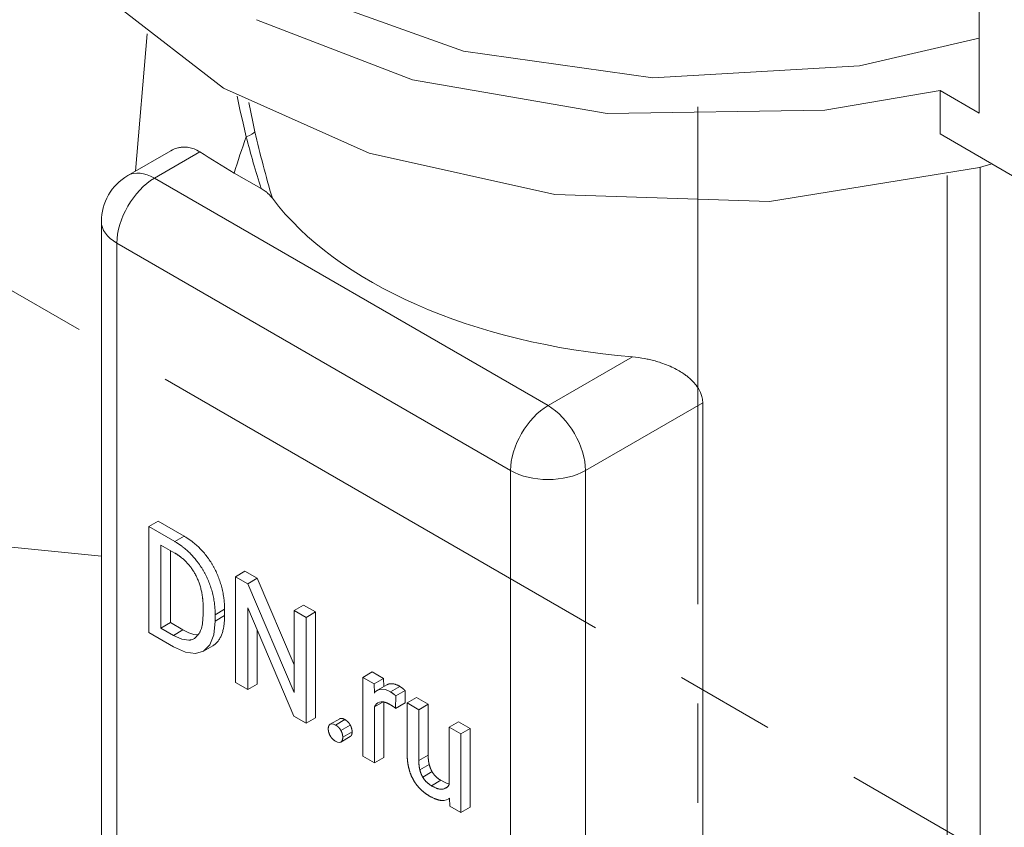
# Model space of a CAD drawing. Header units: millimetres. Extents: x 0 to 420, y 0 to 297.
# Tile 13 of 19: x 333 to 348, y 149 to 161. Entities that reach past the tile are written whole.
import ezdxf

# ---------------------------------------------------------------- set-up
doc = ezdxf.new("R2010")
doc.units = ezdxf.units.MM
doc.linetypes.add('K5LT_AXLED', pattern=[12, 7.5, -1.5, 1.5, -1.5])
doc.linetypes.add('K5LT_THIN', pattern=[0])
doc.layers.add('Системный слой (1)', color=251, linetype='Continuous', true_color=0x6c6c6c)

# ---------------------------------------------------------------- blocks, each defined once
blk = doc.blocks.new('U74')
at = {"layer": 'Системный слой (1)', "color": 7, "linetype": 'K5LT_THIN', "lineweight": 18, "true_color": 0xffffff}
for p, q in [((337.418, 161.387), (339.715, 160.566)), ((345.689, 160.342), (347.494, 160.762)), ((339.715, 160.566), (342.571, 160.163)), ((342.571, 160.163), (345.689, 160.342))]:
    blk.add_line(p, q, dxfattribs=at)
blk = doc.blocks.new('U96')
at = {"layer": 'Системный слой (1)', "color": 7, "linetype": 'K5LT_THIN', "lineweight": 18, "true_color": 0xffffff}
for p, q in [((336.589, 161.039), (338.946, 160.133)), ((338.946, 160.133), (341.882, 159.625)), ((345.165, 159.677), (346.904, 159.97)), ((341.882, 159.625), (345.165, 159.677))]:
    blk.add_line(p, q, dxfattribs=at)
blk = doc.blocks.new('U124')
at = {"layer": 'Системный слой (1)', "color": 7, "linetype": 'K5LT_THIN', "lineweight": 18, "true_color": 0xffffff}
for p, q in [((339.466, 149.463), (339.446, 149.449)), ((339.483, 149.482), (339.466, 149.463)), ((339.497, 149.505), (339.483, 149.482)), ((339.421, 149.438), (339.406, 149.434)), ((339.434, 149.442), (339.421, 149.438)), ((339.446, 149.449), (339.434, 149.442))]:
    blk.add_line(p, q, dxfattribs=at)
blk = doc.blocks.new('U125')
at = {"layer": 'Системный слой (1)', "color": 7, "linetype": 'K5LT_THIN', "lineweight": 18, "true_color": 0xffffff}
for p, q in [((335.947, 151.763), (335.967, 151.97)), ((335.887, 151.611), (335.947, 151.763)), ((335.34, 151.582), (335.517, 151.502)), ((335.792, 151.516), (335.887, 151.611)), ((335.517, 151.502), (335.668, 151.481)), ((335.668, 151.481), (335.792, 151.516))]:
    blk.add_line(p, q, dxfattribs=at)
blk = doc.blocks.new('U126')
at = {"layer": 'Системный слой (1)', "color": 7, "linetype": 'K5LT_THIN', "lineweight": 18, "true_color": 0xffffff}
for p, q in [((339.417, 149.544), (339.37, 149.569)), ((339.459, 149.527), (339.417, 149.544)), ((339.497, 149.517), (339.459, 149.527))]:
    blk.add_line(p, q, dxfattribs=at)
blk = doc.blocks.new('U129')
at = {"layer": 'Системный слой (1)', "color": 7, "linetype": 'K5LT_THIN', "lineweight": 18, "true_color": 0xffffff}
for p, q in [((338.382, 150.901), (338.369, 150.884)), ((338.398, 150.914), (338.382, 150.901)), ((338.414, 150.925), (338.398, 150.914)), ((338.469, 150.943), (338.414, 150.925)), ((338.535, 150.936), (338.469, 150.943)), ((338.613, 150.901), (338.535, 150.936))]:
    blk.add_line(p, q, dxfattribs=at)
blk = doc.blocks.new('U130')
at = {"layer": 'Системный слой (1)', "color": 7, "linetype": 'K5LT_THIN', "lineweight": 18, "true_color": 0xffffff}
for p, q in [((335.774, 151.926), (335.785, 152.075)), ((335.747, 151.826), (335.758, 151.857)), ((335.758, 151.857), (335.774, 151.926)), ((335.34, 151.754), (335.465, 151.697)), ((335.465, 151.697), (335.569, 151.682)), ((335.606, 151.687), (335.627, 151.694)), ((335.627, 151.694), (335.653, 151.706)), ((335.653, 151.706), (335.726, 151.782)), ((335.726, 151.782), (335.737, 151.801)), ((335.737, 151.801), (335.738, 151.805)), ((335.738, 151.805), (335.741, 151.812)), ((335.741, 151.812), (335.747, 151.826)), ((335.569, 151.682), (335.588, 151.683)), ((335.588, 151.683), (335.59, 151.684)), ((335.59, 151.684), (335.596, 151.685)), ((335.596, 151.685), (335.606, 151.687))]:
    blk.add_line(p, q, dxfattribs=at)
blk = doc.blocks.new('U131')
at = {"layer": 'Системный слой (1)', "color": 7, "linetype": 'K5LT_THIN', "lineweight": 18, "true_color": 0xffffff}
for p, q in [((335.481, 151.836), (335.568, 151.792)), ((335.568, 151.792), (335.646, 151.768)), ((335.646, 151.768), (335.714, 151.763))]:
    blk.add_line(p, q, dxfattribs=at)
blk = doc.blocks.new('U132')
at = {"layer": 'Системный слой (1)', "color": 7, "linetype": 'K5LT_THIN', "lineweight": 18, "true_color": 0xffffff}
for p, q in [((337.782, 150.158), (337.814, 150.144)), ((337.814, 150.144), (337.84, 150.139)), ((337.84, 150.139), (337.861, 150.145)), ((337.861, 150.145), (337.862, 150.146)), ((337.862, 150.146), (337.863, 150.146)), ((337.863, 150.146), (337.864, 150.147))]:
    blk.add_line(p, q, dxfattribs=at)
blk = doc.blocks.new('U134')
at = {"layer": 'Системный слой (1)', "color": 7, "linetype": 'K5LT_THIN', "lineweight": 18, "true_color": 0xffffff}
for p, q in [((339.388, 149.264), (339.424, 149.265)), ((339.424, 149.265), (339.455, 149.272)), ((339.455, 149.272), (339.484, 149.284)), ((339.484, 149.284), (339.49, 149.288)), ((339.49, 149.288), (339.496, 149.292)), ((339.496, 149.292), (339.502, 149.297))]:
    blk.add_line(p, q, dxfattribs=at)
blk = doc.blocks.new('U139')
at = {"layer": 'Системный слой (1)', "color": 7, "linetype": 'K5LT_THIN', "lineweight": 18, "true_color": 0xffffff}
for p, q in [((338.37, 150.676), (338.384, 150.701)), ((338.384, 150.701), (338.402, 150.722)), ((338.402, 150.722), (338.423, 150.737)), ((338.423, 150.737), (338.445, 150.747)), ((338.445, 150.747), (338.47, 150.751)), ((338.47, 150.751), (338.497, 150.751))]:
    blk.add_line(p, q, dxfattribs=at)
blk = doc.blocks.new('U143')
at = {"layer": 'Системный слой (1)', "color": 7, "linetype": 'K5LT_THIN', "lineweight": 18, "true_color": 0xffffff}
for p, q in [((337.702, 150.414), (337.701, 150.413)), ((337.703, 150.415), (337.702, 150.414)), ((337.704, 150.415), (337.703, 150.415)), ((337.725, 150.421), (337.704, 150.415)), ((337.751, 150.416), (337.725, 150.421)), ((337.782, 150.402), (337.751, 150.416))]:
    blk.add_line(p, q, dxfattribs=at)
blk = doc.blocks.new('U178')
at = {"layer": 'Системный слой (1)', "color": 7, "linetype": 'K5LT_THIN', "lineweight": 18, "true_color": 0xffffff}
for p, q in [((333.252, 164.038), (333.57, 162.593)), ((333.57, 162.593), (334.518, 161.226)), ((334.518, 161.226), (336.092, 160.007)), ((336.092, 160.007), (338.292, 159.025)), ((338.292, 159.025), (341.092, 158.401)), ((347.502, 158.812), (347.688, 158.864)), ((344.329, 158.298), (347.502, 158.812)), ((341.092, 158.401), (344.329, 158.298))]:
    blk.add_line(p, q, dxfattribs=at)
blk = doc.blocks.new('U193')
at = {"layer": 'Системный слой (1)', "color": 7, "linetype": 'K5LT_THIN', "lineweight": 18, "true_color": 0xffffff}
for p, q in [((336.299, 159.888), (336.341, 159.684)), ((336.341, 159.684), (336.387, 159.479)), ((336.387, 159.479), (336.436, 159.273))]:
    blk.add_line(p, q, dxfattribs=at)
blk = doc.blocks.new('U203')
at = {"layer": 'Системный слой (1)', "color": 7, "linetype": 'K5LT_THIN', "lineweight": 18, "true_color": 0xffffff}
for p, q in [((336.473, 159.793), (336.503, 159.645)), ((336.503, 159.645), (336.534, 159.497)), ((336.534, 159.497), (336.567, 159.349))]:
    blk.add_line(p, q, dxfattribs=at)

msp = doc.modelspace()

# ---------------------------------------------------------------- linework, layer by layer
at = {"layer": 'Системный слой (1)', "color": 30, "linetype": 'K5LT_AXLED', "lineweight": 18, "true_color": 0xff8000}
for p, q in [((343.2516, 171.7267), (343.2516, 128.0717)), ((324.8189, 161.6162), (367.6111, 136.9101))]:
    msp.add_line(p, q, dxfattribs=at)
at = {"layer": 'Системный слой (1)', "color": 7, "linetype": 'K5LT_THIN', "lineweight": 18, "true_color": 0xffffff}
for p, q in [((347.4942, 161.9151), (347.4942, 159.6289)), ((334.9389, 160.8287), (334.7633, 158.7546)), ((346.9039, 159.3165), (346.9039, 159.9697)), ((347.4942, 159.6289), (346.9039, 159.9697)), ((346.9039, 159.3165), (348.0599, 158.6491)), ((335.2988, 159.0638), (334.6492, 158.6887)), ((335.7353, 159.0452), (335.0492, 158.6491)), ((336.2549, 158.7272), (336.6595, 158.4936)), ((347.0141, 148.2778), (347.0141, 158.6887)), ((347.5119, 148.2464), (347.5119, 158.8146)), ((340.9889, 155.2198), (335.0492, 158.6491)), ((334.2492, 157.9959), (334.2492, 141.3394)), ((340.4232, 154.24), (334.4835, 157.6693)), ((334.4835, 157.6693), (334.4835, 141.0128)), ((342.2617, 155.9547), (340.9889, 155.2198)), ((343.323, 155.2611), (341.5545, 154.24)), ((343.323, 145.2749), (343.323, 155.2611)), ((340.4232, 137.5835), (340.4232, 154.24)), ((341.5545, 137.5835), (341.5545, 154.24)), ((325.9549, 153.77), (334.2492, 152.9484)), ((335.1069, 153.477), (334.9655, 153.3953)), ((335.4983, 153.251), (335.1069, 153.477)), ((335.3569, 153.1693), (334.9655, 153.3953)), ((334.9655, 153.3953), (334.9655, 151.798)), ((335.4983, 153.251), (335.3569, 153.1693)), ((335.3569, 152.996), (335.1488, 153.1161)), ((335.1488, 153.1161), (335.1488, 151.8644)), ((335.2903, 153.0345), (335.2903, 151.946)), ((336.4165, 152.7209), (336.2751, 152.6392)), ((336.4585, 152.5333), (336.2751, 152.6392)), ((336.2751, 152.6392), (336.2751, 151.0419)), ((336.5999, 152.615), (336.4165, 152.7209)), ((336.5999, 152.615), (336.4585, 152.5333)), ((337.1577, 151.3075), (336.5999, 152.615)), ((337.1577, 150.8944), (336.4585, 152.5333)), ((335.7854, 152.075), (335.7854, 152.1727)), ((336.1083, 152.1474), (335.9668, 152.0657)), ((336.1083, 152.0519), (336.1083, 152.1474)), ((336.4585, 152.168), (337.1549, 150.534)), ((336.4585, 150.936), (336.4585, 152.168)), ((337.2991, 152.2113), (337.1577, 152.1296)), ((337.4806, 152.1065), (337.2991, 152.2113)), ((335.9668, 151.9703), (335.9668, 152.0657)), ((336.1083, 152.0519), (335.9668, 151.9703)), ((337.3392, 152.0249), (337.1577, 152.1296)), ((337.1577, 152.1296), (337.1577, 150.8944)), ((337.4806, 152.1065), (337.3392, 152.0249)), ((337.3392, 150.4276), (337.3392, 152.0249)), ((337.4806, 150.5092), (337.4806, 152.1065)), ((335.2903, 151.946), (335.1488, 151.8644)), ((335.1488, 151.8644), (335.3398, 151.7541)), ((335.2903, 151.946), (335.4812, 151.8358)), ((334.9655, 151.798), (335.3398, 151.5819)), ((335.4812, 151.8358), (335.3398, 151.7541)), ((336.5999, 151.0177), (336.5999, 151.8362)), ((335.9333, 151.5981), (335.7919, 151.5164)), ((338.3356, 151.2026), (338.1942, 151.1209)), ((338.3652, 151.0222), (338.1942, 151.1209)), ((338.1942, 151.1209), (338.1942, 149.9339)), ((338.5066, 151.1038), (338.3356, 151.2026)), ((338.5066, 151.1038), (338.3652, 151.0222)), ((338.5097, 150.9807), (338.5066, 151.1038)), ((336.2751, 151.0419), (336.4585, 150.936)), ((336.5999, 151.0177), (336.4585, 150.936)), ((338.3687, 150.8845), (338.3652, 151.0222)), ((338.5552, 151.0069), (338.4138, 150.9253)), ((338.7546, 150.9826), (338.6132, 150.901)), ((338.6902, 150.6525), (338.6911, 150.8406)), ((338.8325, 150.9223), (338.6911, 150.8406)), ((338.8316, 150.7341), (338.8325, 150.9223)), ((339.0054, 150.8159), (338.8639, 150.7342)), ((339.1811, 150.7144), (339.0054, 150.8159)), ((338.4994, 150.7504), (338.37, 150.6757)), ((338.37, 149.8324), (338.37, 150.6757)), ((338.5114, 149.9141), (338.5114, 150.7485)), ((338.8316, 150.7341), (338.6902, 150.6525)), ((338.8639, 150.7342), (338.8639, 149.9685)), ((339.0397, 150.6328), (338.8639, 150.7342)), ((339.1811, 150.7144), (339.0397, 150.6328)), ((339.1811, 149.9465), (339.1811, 150.7144)), ((337.1549, 150.534), (337.3392, 150.4276)), ((337.4806, 150.5092), (337.3392, 150.4276)), ((339.0397, 149.8648), (339.0397, 150.6328)), ((337.8456, 150.4968), (337.7042, 150.4151)), ((337.9239, 150.4837), (337.7825, 150.402)), ((338.0051, 150.4011), (337.8637, 150.3195)), ((339.6381, 150.4506), (339.4967, 150.3689)), ((339.4967, 150.3689), (339.4967, 149.5053)), ((339.6734, 150.2669), (339.4967, 150.3689)), ((339.8148, 150.3486), (339.6381, 150.4506)), ((338.0027, 150.2268), (337.8613, 150.1451)), ((338.0051, 150.2283), (337.8637, 150.1467)), ((338.0332, 150.2977), (337.8917, 150.2161)), ((339.8148, 150.3486), (339.6734, 150.2669)), ((339.6734, 149.0799), (339.6734, 150.2669)), ((339.8148, 149.1616), (339.8148, 150.3486)), ((338.1942, 149.9339), (338.37, 149.8324)), ((338.5114, 149.9141), (338.37, 149.8324)), ((339.1811, 149.9465), (339.0397, 149.8648)), ((339.1968, 149.8052), (339.0554, 149.7236)), ((339.2396, 149.6983), (339.0981, 149.6166)), ((339.3702, 149.5686), (339.2288, 149.4869)), ((339.4776, 149.4753), (339.4064, 149.4343)), ((339.4461, 149.4486), (339.4461, 149.4485)), ((339.5016, 149.2947), (339.4838, 149.2845)), ((339.5016, 149.2965), (339.5052, 149.177)), ((339.5052, 149.177), (339.6734, 149.0799)), ((339.8148, 149.1616), (339.6734, 149.0799))]:
    msp.add_line(p, q, dxfattribs=at)
msp.add_arc((335.0492, 157.9959), 0.8, 120, 180, dxfattribs=at)
for centre, major_axis, ratio, start_param, end_param in [((340.817, 159.1437), (-3.5, -6.0622), 0.5773503, -1.269345, -1.1838167), ((336.1853, 159.2809), (0.3896, 0.0908), 0.2011461, 5.3626165, 6.0331055), ((335.0492, 157.9959), (-0.4, 0.6928), 0.5773503, 5.4977871, 6.2831853), ((335.0492, 157.9959), (0.4, 0.6928), 0.5773503, 0.7853982, 2.3561945), ((343.2516, 159.9555), (-7, 0), 0.5773503, 0.4096266, 1.4288993), ((335.0492, 157.9959), (-0.8, 0), 0.5773503, 0, 0.7853982), ((340.9889, 154.5666), (-0.4, -0.6928), 0.5773503, 3.9269908, 5.4977871), ((340.9889, 154.5666), (0.4, -0.6928), 0.5773503, 0.7853982, 2.3561945), ((340.9889, 154.5666), (0.8, 0), 0.5773503, 3.9269908, 5.4977871)]:
    msp.add_ellipse(centre, major_axis=major_axis, ratio=ratio, start_param=start_param, end_param=end_param, dxfattribs=at)
for points, degree in [([(336.4357, 159.2734), (336.5027, 159.0125), (336.5775, 158.7524), (336.6595, 158.4936)], 3), ([(336.5673, 159.3494), (336.6431, 159.0133), (336.7313, 158.6785), (336.8307, 158.3459)], 3), ([(335.7353, 159.0452), (335.9031, 158.9362), (336.0764, 158.8303), (336.2549, 158.7272)], 3), ([(336.1083, 152.1474), (336.1083, 152.3207), (336.0209, 152.6487), (335.8584, 152.9389), (335.6342, 153.1725), (335.4983, 153.251)], 2), ([(335.9668, 152.0657), (335.9668, 152.239), (335.8794, 152.5671), (335.717, 152.8572), (335.4928, 153.0909), (335.3569, 153.1693)], 2), ([(335.7854, 152.1727), (335.7854, 152.3098), (335.7284, 152.5566), (335.6182, 152.7684), (335.4595, 152.9368), (335.3569, 152.996)], 2), ([(338.8325, 150.9223), (338.823, 150.9332), (338.7736, 150.9716), (338.7546, 150.9826)], 2), ([(338.6911, 150.8406), (338.6816, 150.8516), (338.6322, 150.89), (338.6132, 150.901)], 2), ([(338.4973, 150.7507), (338.5438, 150.7457), (338.6046, 150.7106)], 2), ([(338.6046, 150.7106), (338.6293, 150.6963), (338.6683, 150.6706), (338.6902, 150.6525)], 2), ([(337.9239, 150.4837), (337.8734, 150.5128), (337.8456, 150.4968)], 2), ([(337.7012, 150.4133), (337.6732, 150.3938), (337.6732, 150.3422)], 2), ([(337.8637, 150.3195), (337.8357, 150.3713), (337.7825, 150.402)], 2), ([(338.0051, 150.4011), (337.9771, 150.4529), (337.9239, 150.4837)], 2), ([(338.0332, 150.2977), (338.0332, 150.3493), (338.0051, 150.4011)], 2), ([(337.6732, 150.3422), (337.6732, 150.2918), (337.7012, 150.2405)], 2), ([(337.7012, 150.2405), (337.7293, 150.1892), (337.7825, 150.1585)], 2), ([(337.8917, 150.2161), (337.8917, 150.2676), (337.8637, 150.3195)], 2), ([(337.8637, 150.1467), (337.8917, 150.1656), (337.8917, 150.2161)], 2), ([(338.0027, 150.2268), (338.0039, 150.2275), (338.0051, 150.2283)], 2), ([(338.0051, 150.2283), (338.0332, 150.2472), (338.0332, 150.2977)], 2), ([(338.8639, 149.9685), (338.8639, 149.85), (338.8882, 149.7516)], 2), ([(339.1968, 149.8052), (339.1811, 149.8664), (339.1811, 149.9465)], 2), ([(339.0554, 149.7236), (339.0397, 149.7848), (339.0397, 149.8648)], 2), ([(339.2396, 149.6983), (339.2125, 149.7441), (339.1968, 149.8052)], 2), ([(338.8882, 149.7516), (338.9124, 149.6531), (338.957, 149.5747)], 2), ([(339.0981, 149.6166), (339.0711, 149.6624), (339.0554, 149.7236)], 2), ([(339.2288, 149.4869), (339.1927, 149.5078), (339.1252, 149.5708), (339.0981, 149.6166)], 2), ([(339.3702, 149.5686), (339.3341, 149.5894), (339.2666, 149.6525), (339.2396, 149.6983)], 2), ([(338.957, 149.5747), (339.0017, 149.4962), (339.0639, 149.4351)], 2), ([(339.4064, 149.4343), (339.3409, 149.4222), (339.2288, 149.4869)], 2), ([(339.0639, 149.4351), (339.1262, 149.3739), (339.2012, 149.3306)], 2), ([(339.2012, 149.3306), (339.3114, 149.267), (339.3884, 149.2637)], 2)]:
    msp.add_open_spline(points, degree=degree, dxfattribs=at)
for points, degree, knots in [([(335.2988, 159.0638), (335.3274, 159.0803), (335.3744, 159.1008), (335.4415, 159.116), (335.5018, 159.1208), (335.5714, 159.1149), (335.652, 159.092), (335.707, 159.0636), (335.7353, 159.0452)], 3, [0, 0, 0, 0, 1.9230422, 3.0254738, 4.1438021, 5.5745569, 7.1866361, 9, 9, 9, 9]), ([(336.6595, 158.4936), (336.6809, 158.4813), (336.7154, 158.4586), (336.7587, 158.4238), (336.7966, 158.3877), (336.8191, 158.3613), (336.8307, 158.3459)], 3, [0, 0, 0, 0, 2.0482035, 3.5460367, 5.0285705, 7, 7, 7, 7]), ([(342.2617, 155.9547), (342.3247, 155.9495), (342.4104, 155.9377), (342.5245, 155.9139), (342.6049, 155.8934), (342.7014, 155.8637), (342.8023, 155.8257), (342.9019, 155.7796), (342.986, 155.7329), (343.0525, 155.689), (343.1211, 155.6367), (343.1706, 155.5906), (343.2268, 155.5266), (343.2625, 155.4754), (343.2944, 155.4092), (343.3144, 155.3504), (343.3223, 155.2984), (343.323, 155.2668), (343.323, 155.2611)], 3, [0, 0, 0, 0, 2.4801059, 3.3600445, 4.5344253, 5.7121169, 7.3094194, 8.7843931, 10.0940518, 11.2098624, 12.0731432, 13.7156979, 14.1068276, 15.8162038, 16.5108404, 17.4960433, 18.7250497, 19, 19, 19, 19]), ([(335.9333, 151.5981), (335.936, 151.5997), (336.0209, 151.6515), (336.1083, 151.8786), (336.1083, 152.0519)], 2, [1.9673397, 1.9673397, 1.9673397, 2, 3, 4, 4, 4]), ([(338.7546, 150.9826), (338.671, 151.0309), (338.5802, 151.0214), (338.5552, 151.0069)], 2, [0, 0, 0, 1.4876313, 2.2387357, 2.2387357, 2.2387357])]:
    msp.add_open_spline(points, degree=degree, knots=knots, dxfattribs=at)

# ---------------------------------------------------------------- block references
at = {"layer": 'Системный слой (1)'}
for name in ['U178', 'U74', 'U96', 'U193', 'U203', 'U130', 'U125', 'U131', 'U129', 'U139', 'U143', 'U132', 'U126', 'U124', 'U134']:
    msp.add_blockref(name, (0, 0), dxfattribs=at)

doc.saveas('drawing.dxf')
